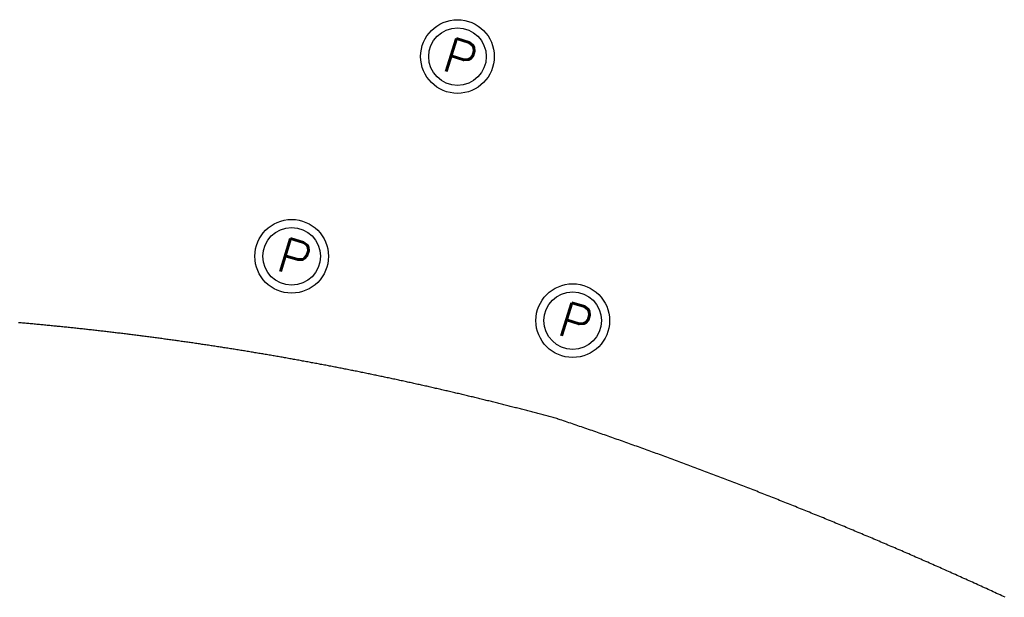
# Model space of a CAD drawing. Header units: feet. Extents: x 1609737 to 1611449, y 574802 to 575794.
# Tile 58 of 256: x 1610346 to 1610373, y 575043 to 575058. Entities that reach past the tile are written whole.
import ezdxf
from ezdxf.enums import TextEntityAlignment as Align

# ---------------------------------------------------------------- set-up
doc = ezdxf.new("R2010")
doc.units = ezdxf.units.FT
doc.header["$MEASUREMENT"] = 0
doc.layers.add('C-SHRUB-WELL', color=4, linetype='Continuous')
doc.layers.add('C-VOID FILLED RIPRAP', color=23, linetype='Continuous')
doc.styles.add('SHR', font='SIMPLEX', dxfattribs={"height": 0.75})

# ---------------------------------------------------------------- blocks, each defined once
blk = doc.blocks.new('_SHRUBWELL')
at = {"layer": 'C-SHRUB-WELL', "linetype": 'ByBlock', "lineweight": -2}
for radius in [0.08, 0.0625]:
    blk.add_circle((0, 0), radius, dxfattribs=at)
at = {"layer": 'C-SHRUB-WELL', "linetype": 'ByBlock', "lineweight": -2, "style": 'SHR'}
blk.add_text('P', height=0.075, rotation=342.79, dxfattribs=at).set_placement((-0.0045, -0.0389), align=Align.CENTER)

msp = doc.modelspace()

# ---------------------------------------------------------------- linework, layer by layer
at = {"layer": 'C-VOID FILLED RIPRAP', "linetype": 'Continuous'}
msp.add_lwpolyline([(1610372.551, 575042.654), (1610372.505, 575042.675), (1610372.458, 575042.697), (1610372.412, 575042.718), (1610372.365, 575042.74), (1610372.318, 575042.761), (1610372.272, 575042.783), (1610372.225, 575042.804), (1610372.178, 575042.826), (1610372.132, 575042.847), (1610372.085, 575042.868), (1610372.039, 575042.89), (1610371.992, 575042.911), (1610371.945, 575042.932), (1610371.899, 575042.953), (1610371.852, 575042.975), (1610371.805, 575042.996), (1610371.759, 575043.017), (1610371.712, 575043.038), (1610371.665, 575043.06), (1610371.618, 575043.081), (1610371.572, 575043.102), (1610371.525, 575043.123), (1610371.478, 575043.144), (1610371.431, 575043.165), (1610371.385, 575043.186), (1610371.338, 575043.207), (1610371.291, 575043.228), (1610371.244, 575043.249), (1610371.197, 575043.27), (1610371.151, 575043.291), (1610371.104, 575043.312), (1610371.057, 575043.333), (1610371.01, 575043.354), (1610370.963, 575043.375), (1610370.916, 575043.396), (1610370.869, 575043.416), (1610370.823, 575043.437), (1610370.776, 575043.458), (1610370.729, 575043.479), (1610370.682, 575043.5), (1610370.635, 575043.52), (1610370.588, 575043.541), (1610370.541, 575043.562), (1610370.494, 575043.582), (1610370.447, 575043.603), (1610370.4, 575043.624), (1610370.353, 575043.644), (1610370.306, 575043.665), (1610370.259, 575043.686), (1610370.212, 575043.706), (1610370.165, 575043.727), (1610370.118, 575043.747), (1610370.071, 575043.768), (1610370.024, 575043.788), (1610369.977, 575043.809), (1610369.93, 575043.829), (1610369.883, 575043.849), (1610369.836, 575043.87), (1610369.789, 575043.89), (1610369.742, 575043.911), (1610369.695, 575043.931), (1610369.648, 575043.951), (1610369.601, 575043.972), (1610369.554, 575043.992), (1610369.506, 575044.012), (1610369.459, 575044.032), (1610369.412, 575044.053), (1610369.365, 575044.073), (1610369.318, 575044.093), (1610369.271, 575044.113), (1610369.223, 575044.133), (1610369.176, 575044.153), (1610369.129, 575044.173), (1610369.082, 575044.193), (1610369.035, 575044.214), (1610368.988, 575044.234), (1610368.94, 575044.254), (1610368.893, 575044.274), (1610368.846, 575044.294), (1610368.799, 575044.313), (1610368.751, 575044.333), (1610368.704, 575044.353), (1610368.657, 575044.373), (1610368.61, 575044.393), (1610368.562, 575044.413), (1610368.515, 575044.433), (1610368.468, 575044.453), (1610368.42, 575044.472), (1610368.373, 575044.492), (1610368.326, 575044.512), (1610368.278, 575044.532), (1610368.231, 575044.551), (1610368.184, 575044.571), (1610368.136, 575044.591), (1610368.089, 575044.61), (1610368.042, 575044.63), (1610367.994, 575044.65), (1610367.947, 575044.669), (1610367.899, 575044.689), (1610367.852, 575044.708), (1610367.805, 575044.728), (1610367.757, 575044.747), (1610367.71, 575044.767), (1610367.662, 575044.786), (1610367.615, 575044.806), (1610367.567, 575044.825), (1610367.52, 575044.845), (1610367.472, 575044.864), (1610367.425, 575044.883), (1610367.377, 575044.903), (1610367.33, 575044.922), (1610367.282, 575044.941), (1610367.235, 575044.961), (1610367.187, 575044.98), (1610367.14, 575044.999), (1610367.092, 575045.018), (1610367.045, 575045.038), (1610366.997, 575045.057), (1610366.95, 575045.076), (1610366.902, 575045.095), (1610366.855, 575045.114), (1610366.807, 575045.133), (1610366.759, 575045.152), (1610366.712, 575045.171), (1610366.664, 575045.19), (1610366.617, 575045.209), (1610366.569, 575045.228), (1610366.521, 575045.247), (1610366.474, 575045.266), (1610366.426, 575045.285), (1610366.378, 575045.304), (1610366.331, 575045.323), (1610366.283, 575045.342), (1610366.235, 575045.361), (1610366.188, 575045.38), (1610366.14, 575045.399), (1610366.092, 575045.417), (1610366.045, 575045.436), (1610365.997, 575045.455), (1610365.949, 575045.474), (1610365.901, 575045.492), (1610365.854, 575045.511), (1610365.806, 575045.53), (1610365.758, 575045.548), (1610365.711, 575045.567), (1610365.663, 575045.586), (1610365.615, 575045.604), (1610365.567, 575045.623), (1610365.519, 575045.641), (1610365.472, 575045.66), (1610365.424, 575045.678), (1610365.376, 575045.697), (1610365.328, 575045.715), (1610365.28, 575045.734), (1610365.233, 575045.752), (1610365.185, 575045.771), (1610365.137, 575045.789), (1610365.089, 575045.807), (1610365.041, 575045.826), (1610364.993, 575045.844), (1610364.945, 575045.862), (1610364.898, 575045.881), (1610364.85, 575045.899), (1610364.802, 575045.917), (1610364.754, 575045.935), (1610364.706, 575045.954), (1610364.658, 575045.972), (1610364.61, 575045.99), (1610364.562, 575046.008), (1610364.514, 575046.026), (1610364.466, 575046.044), (1610364.418, 575046.062), (1610364.37, 575046.08), (1610364.322, 575046.098), (1610364.275, 575046.116), (1610364.227, 575046.134), (1610364.179, 575046.152), (1610364.131, 575046.17), (1610364.083, 575046.188), (1610364.035, 575046.206), (1610363.987, 575046.224), (1610363.939, 575046.242), (1610363.891, 575046.26), (1610363.842, 575046.278), (1610363.794, 575046.295), (1610363.746, 575046.313), (1610363.698, 575046.331), (1610363.65, 575046.349), (1610363.602, 575046.366), (1610363.554, 575046.384), (1610363.506, 575046.402), (1610363.458, 575046.42), (1610363.41, 575046.437), (1610363.362, 575046.455), (1610363.314, 575046.472), (1610363.266, 575046.49), (1610363.217, 575046.508), (1610363.169, 575046.525), (1610363.121, 575046.543), (1610363.073, 575046.56), (1610363.025, 575046.578), (1610362.977, 575046.595), (1610362.929, 575046.612), (1610362.88, 575046.63), (1610362.832, 575046.647), (1610362.784, 575046.665), (1610362.736, 575046.682), (1610362.688, 575046.699), (1610362.639, 575046.717), (1610362.591, 575046.734), (1610362.543, 575046.751), (1610362.495, 575046.768), (1610362.447, 575046.786), (1610362.398, 575046.803), (1610362.35, 575046.82), (1610362.302, 575046.837), (1610362.254, 575046.854), (1610362.205, 575046.872), (1610362.157, 575046.889), (1610362.109, 575046.906), (1610362.061, 575046.923), (1610362.012, 575046.94), (1610361.964, 575046.957), (1610361.916, 575046.974), (1610361.867, 575046.991), (1610361.819, 575047.008), (1610361.771, 575047.025), (1610361.722, 575047.042), (1610361.674, 575047.059), (1610361.626, 575047.075), (1610361.577, 575047.092), (1610361.529, 575047.109), (1610361.481, 575047.126), (1610361.432, 575047.143), (1610361.384, 575047.159), (1610361.336, 575047.176), (1610361.287, 575047.193), (1610361.239, 575047.21), (1610361.191, 575047.226), (1610361.142, 575047.243), (1610361.094, 575047.26), (1610361.045, 575047.276), (1610360.997, 575047.293), (1610360.948, 575047.309), (1610360.9, 575047.326), (1610360.852, 575047.343), (1610360.803, 575047.359), (1610360.755, 575047.376), (1610360.706, 575047.392), (1610360.658, 575047.409), (1610360.609, 575047.425), (1610360.561, 575047.441), (1610360.512, 575047.458), (1610360.464, 575047.474), (1610360.415, 575047.491), (1610360.403, 575047.495), (1610360.398, 575047.496), (1610360.394, 575047.497), (1610360.377, 575047.502), (1610360.343, 575047.511), (1610360.309, 575047.52), (1610360.275, 575047.53), (1610360.241, 575047.539), (1610360.207, 575047.548), (1610360.173, 575047.557), (1610360.139, 575047.566), (1610360.105, 575047.576), (1610360.07, 575047.585), (1610360.036, 575047.594), (1610360.002, 575047.603), (1610359.968, 575047.612), (1610359.934, 575047.621), (1610359.9, 575047.63), (1610359.866, 575047.639), (1610359.832, 575047.648), (1610359.798, 575047.657), (1610359.763, 575047.666), (1610359.729, 575047.675), (1610359.695, 575047.684), (1610359.661, 575047.693), (1610359.627, 575047.702), (1610359.593, 575047.711), (1610359.559, 575047.72), (1610359.524, 575047.729), (1610359.49, 575047.738), (1610359.456, 575047.747), (1610359.422, 575047.755), (1610359.388, 575047.764), (1610359.354, 575047.773), (1610359.319, 575047.782), (1610359.285, 575047.791), (1610359.251, 575047.799), (1610359.217, 575047.808), (1610359.183, 575047.817), (1610359.148, 575047.826), (1610359.114, 575047.834), (1610359.08, 575047.843), (1610359.046, 575047.852), (1610359.011, 575047.861), (1610358.977, 575047.869), (1610358.943, 575047.878), (1610358.909, 575047.887), (1610358.874, 575047.895), (1610358.84, 575047.904), (1610358.806, 575047.912), (1610358.772, 575047.921), (1610358.737, 575047.93), (1610358.703, 575047.938), (1610358.669, 575047.947), (1610358.635, 575047.955), (1610358.6, 575047.964), (1610358.566, 575047.972), (1610358.532, 575047.981), (1610358.497, 575047.989), (1610358.463, 575047.998), (1610358.429, 575048.006), (1610358.394, 575048.015), (1610358.36, 575048.023), (1610358.326, 575048.031), (1610358.291, 575048.04), (1610358.257, 575048.048), (1610358.223, 575048.057), (1610358.188, 575048.065), (1610358.154, 575048.073), (1610358.12, 575048.082), (1610358.085, 575048.09), (1610358.051, 575048.098), (1610358.016, 575048.106), (1610357.982, 575048.115), (1610357.948, 575048.123), (1610357.913, 575048.131), (1610357.879, 575048.139), (1610357.845, 575048.148), (1610357.81, 575048.156), (1610357.776, 575048.164), (1610357.741, 575048.172), (1610357.707, 575048.18), (1610357.672, 575048.188), (1610357.638, 575048.197), (1610357.604, 575048.205), (1610357.569, 575048.213), (1610357.535, 575048.221), (1610357.5, 575048.229), (1610357.466, 575048.237), (1610357.431, 575048.245), (1610357.397, 575048.253), (1610357.362, 575048.261), (1610357.328, 575048.269), (1610357.294, 575048.277), (1610357.259, 575048.285), (1610357.225, 575048.293), (1610357.19, 575048.301), (1610357.156, 575048.309), (1610357.121, 575048.317), (1610357.087, 575048.324), (1610357.052, 575048.332), (1610357.018, 575048.34), (1610356.983, 575048.348), (1610356.949, 575048.356), (1610356.914, 575048.364), (1610356.88, 575048.372), (1610356.845, 575048.379), (1610356.81, 575048.387), (1610356.776, 575048.395), (1610356.741, 575048.403), (1610356.707, 575048.41), (1610356.672, 575048.418), (1610356.638, 575048.426), (1610356.603, 575048.433), (1610356.569, 575048.441), (1610356.534, 575048.449), (1610356.499, 575048.456), (1610356.465, 575048.464), (1610356.43, 575048.472), (1610356.396, 575048.479), (1610356.361, 575048.487), (1610356.327, 575048.494), (1610356.292, 575048.502), (1610356.257, 575048.51), (1610356.223, 575048.517), (1610356.188, 575048.525), (1610356.153, 575048.532), (1610356.119, 575048.54), (1610356.084, 575048.547), (1610356.05, 575048.555), (1610356.015, 575048.562), (1610355.98, 575048.569), (1610355.946, 575048.577), (1610355.911, 575048.584), (1610355.876, 575048.592), (1610355.842, 575048.599), (1610355.807, 575048.606), (1610355.772, 575048.614), (1610355.738, 575048.621), (1610355.703, 575048.628), (1610355.668, 575048.636), (1610355.634, 575048.643), (1610355.599, 575048.65), (1610355.564, 575048.657), (1610355.53, 575048.665), (1610355.495, 575048.672), (1610355.46, 575048.679), (1610355.426, 575048.686), (1610355.391, 575048.693), (1610355.356, 575048.701), (1610355.321, 575048.708), (1610355.287, 575048.715), (1610355.252, 575048.722), (1610355.217, 575048.729), (1610355.183, 575048.736), (1610355.148, 575048.743), (1610355.113, 575048.75), (1610355.078, 575048.757), (1610355.044, 575048.765), (1610355.009, 575048.772), (1610354.974, 575048.779), (1610354.939, 575048.786), (1610354.905, 575048.793), (1610354.87, 575048.8), (1610354.835, 575048.806), (1610354.8, 575048.813), (1610354.766, 575048.82), (1610354.731, 575048.827), (1610354.696, 575048.834), (1610354.661, 575048.841), (1610354.626, 575048.848), (1610354.592, 575048.855), (1610354.557, 575048.862), (1610354.522, 575048.868), (1610354.487, 575048.875), (1610354.452, 575048.882), (1610354.418, 575048.889), (1610354.383, 575048.895), (1610354.348, 575048.902), (1610354.313, 575048.909), (1610354.278, 575048.916), (1610354.243, 575048.922), (1610354.209, 575048.929), (1610354.174, 575048.936), (1610354.139, 575048.942), (1610354.104, 575048.949), (1610354.069, 575048.956), (1610354.034, 575048.962), (1610353.999, 575048.969), (1610353.965, 575048.975), (1610353.93, 575048.982), (1610353.895, 575048.989), (1610353.86, 575048.995), (1610353.825, 575049.002), (1610353.79, 575049.008), (1610353.755, 575049.015), (1610353.72, 575049.021), (1610353.686, 575049.028), (1610353.651, 575049.034), (1610353.616, 575049.041), (1610353.581, 575049.047), (1610353.546, 575049.053), (1610353.511, 575049.06), (1610353.476, 575049.066), (1610353.441, 575049.073), (1610353.406, 575049.079), (1610353.371, 575049.085), (1610353.336, 575049.092), (1610353.302, 575049.098), (1610353.267, 575049.104), (1610353.232, 575049.11), (1610353.197, 575049.117), (1610353.162, 575049.123), (1610353.127, 575049.129), (1610353.092, 575049.135), (1610353.057, 575049.142), (1610353.022, 575049.148), (1610352.987, 575049.154), (1610352.952, 575049.16), (1610352.917, 575049.166), (1610352.882, 575049.172), (1610352.847, 575049.178), (1610352.812, 575049.185), (1610352.777, 575049.191), (1610352.742, 575049.197), (1610352.707, 575049.203), (1610352.672, 575049.209), (1610352.637, 575049.215), (1610352.602, 575049.221), (1610352.567, 575049.227), (1610352.532, 575049.233), (1610352.497, 575049.239), (1610352.462, 575049.245), (1610352.427, 575049.251), (1610352.392, 575049.257), (1610352.357, 575049.263), (1610352.322, 575049.268), (1610352.287, 575049.274), (1610352.252, 575049.28), (1610352.217, 575049.286), (1610352.182, 575049.292), (1610352.147, 575049.298), (1610352.112, 575049.304), (1610352.077, 575049.309), (1610352.042, 575049.315), (1610352.007, 575049.321), (1610351.972, 575049.327), (1610351.937, 575049.332), (1610351.902, 575049.338), (1610351.867, 575049.344), (1610351.831, 575049.349), (1610351.796, 575049.355), (1610351.761, 575049.361), (1610351.726, 575049.366), (1610351.691, 575049.372), (1610351.656, 575049.378), (1610351.621, 575049.383), (1610351.586, 575049.389), (1610351.551, 575049.394), (1610351.516, 575049.4), (1610351.481, 575049.405), (1610351.446, 575049.411), (1610351.41, 575049.417), (1610351.375, 575049.422), (1610351.34, 575049.427), (1610351.305, 575049.433), (1610351.27, 575049.438), (1610351.235, 575049.444), (1610351.2, 575049.449), (1610351.165, 575049.455), (1610351.13, 575049.46), (1610351.094, 575049.465), (1610351.059, 575049.471), (1610351.024, 575049.476), (1610350.989, 575049.481), (1610350.954, 575049.487), (1610350.919, 575049.492), (1610350.884, 575049.497), (1610350.848, 575049.503), (1610350.813, 575049.508), (1610350.778, 575049.513), (1610350.743, 575049.518), (1610350.708, 575049.524), (1610350.673, 575049.529), (1610350.637, 575049.534), (1610350.602, 575049.539), (1610350.567, 575049.544), (1610350.532, 575049.549), (1610350.497, 575049.555), (1610350.462, 575049.56), (1610350.426, 575049.565), (1610350.391, 575049.57), (1610350.356, 575049.575), (1610350.321, 575049.58), (1610350.286, 575049.585), (1610350.25, 575049.59), (1610350.215, 575049.595), (1610350.18, 575049.6), (1610350.145, 575049.605), (1610350.11, 575049.61), (1610350.074, 575049.615), (1610350.039, 575049.62), (1610350.004, 575049.625), (1610349.969, 575049.63), (1610349.934, 575049.634), (1610349.898, 575049.639), (1610349.863, 575049.644), (1610349.828, 575049.649), (1610349.793, 575049.654), (1610349.757, 575049.659), (1610349.722, 575049.663), (1610349.687, 575049.668), (1610349.652, 575049.673), (1610349.616, 575049.678), (1610349.581, 575049.683), (1610349.546, 575049.687), (1610349.511, 575049.692), (1610349.476, 575049.697), (1610349.44, 575049.701), (1610349.405, 575049.706), (1610349.37, 575049.711), (1610349.334, 575049.715), (1610349.299, 575049.72), (1610349.264, 575049.724), (1610349.229, 575049.729), (1610349.193, 575049.734), (1610349.158, 575049.738), (1610349.123, 575049.743), (1610349.088, 575049.747), (1610349.052, 575049.752), (1610349.017, 575049.756), (1610348.982, 575049.761), (1610348.946, 575049.765), (1610348.911, 575049.77), (1610348.876, 575049.774), (1610348.841, 575049.779), (1610348.805, 575049.783), (1610348.77, 575049.787), (1610348.735, 575049.792), (1610348.699, 575049.796), (1610348.664, 575049.8), (1610348.629, 575049.805), (1610348.593, 575049.809), (1610348.558, 575049.813), (1610348.523, 575049.818), (1610348.488, 575049.822), (1610348.452, 575049.826), (1610348.417, 575049.83), (1610348.382, 575049.835), (1610348.346, 575049.839), (1610348.311, 575049.843), (1610348.276, 575049.847), (1610348.24, 575049.851), (1610348.205, 575049.856), (1610348.17, 575049.86), (1610348.134, 575049.864), (1610348.099, 575049.868), (1610348.064, 575049.872), (1610348.028, 575049.876), (1610347.993, 575049.88), (1610347.958, 575049.884), (1610347.922, 575049.888), (1610347.887, 575049.892), (1610347.851, 575049.896), (1610347.816, 575049.9), (1610347.781, 575049.904), (1610347.745, 575049.908), (1610347.71, 575049.912), (1610347.675, 575049.916), (1610347.639, 575049.92), (1610347.604, 575049.924), (1610347.569, 575049.928), (1610347.533, 575049.932), (1610347.498, 575049.935), (1610347.462, 575049.939), (1610347.427, 575049.943), (1610347.392, 575049.947), (1610347.356, 575049.951), (1610347.321, 575049.954), (1610347.286, 575049.958), (1610347.25, 575049.962), (1610347.215, 575049.966), (1610347.179, 575049.969), (1610347.144, 575049.973), (1610347.109, 575049.977), (1610347.073, 575049.98), (1610347.038, 575049.984), (1610347.002, 575049.988), (1610346.967, 575049.991), (1610346.932, 575049.995), (1610346.896, 575049.999), (1610346.861, 575050.002), (1610346.825, 575050.006), (1610346.79, 575050.009), (1610346.755, 575050.013), (1610346.719, 575050.016), (1610346.684, 575050.02), (1610346.648, 575050.023), (1610346.613, 575050.027), (1610346.578, 575050.03), (1610346.542, 575050.034), (1610346.507, 575050.037), (1610346.471, 575050.041), (1610346.436, 575050.044), (1610346.4, 575050.047), (1610346.365, 575050.051), (1610346.33, 575050.054), (1610346.294, 575050.057), (1610346.259, 575050.061), (1610346.223, 575050.064), (1610346.188, 575050.067), (1610346.152, 575050.071), (1610346.117, 575050.074), (1610346.082, 575050.077), (1610346.046, 575050.08), (1610346.011, 575050.084), (1610345.975, 575050.087), (1610345.94, 575050.09), (1610345.904, 575050.093), (1610345.869, 575050.096), (1610345.833, 575050.099), (1610345.798, 575050.103), (1610345.762, 575050.106)], dxfattribs=at)

# ---------------------------------------------------------------- block references
at = {"layer": 'C-SHRUB-WELL', "xscale": 12.50000000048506, "yscale": 12.50000000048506, "zscale": 1.041666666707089}
for p in [(1610357.68, 575057.328), (1610353.178, 575051.907), (1610360.809, 575050.162)]:
    msp.add_blockref('_SHRUBWELL', p, dxfattribs=at)

doc.saveas('drawing.dxf')
